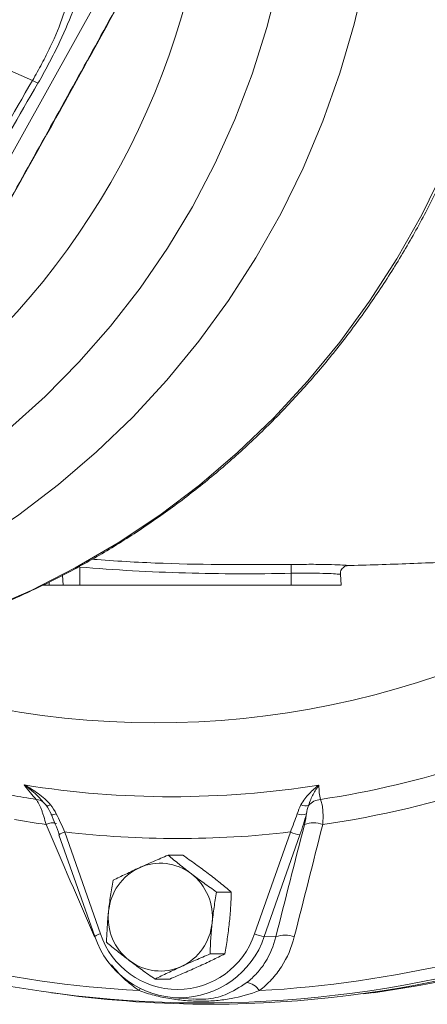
# Model space of a CAD drawing. Header units: millimetres. Extents: x -27 to 453, y 47 to 338.
# Tile 15 of 20: x 238 to 287, y 47 to 165. Entities that reach past the tile are written whole.
import ezdxf

# ---------------------------------------------------------------- set-up
doc = ezdxf.new("R2010")
doc.units = ezdxf.units.MM

msp = doc.modelspace()

# ---------------------------------------------------------------- linework, layer by layer
at = {"color": 7, "linetype": 'Continuous', "lineweight": 15}
for p, q in [((256.39, 184.5), (212.92, 106.56)), ((239.06, 157.79), (230.88, 161.36)), ((244.76, 99.17), (244.76, 97)), ((277.04, 99.36), (277, 99.36)), ((242.68, 98.2), (242.76, 97)), ((270.26, 98.42), (270.26, 97)), ((276.26, 97), (276.17, 98.3)), ((241.05, 97), (240.29, 97)), ((242.76, 97), (241.05, 97)), ((244.76, 97), (242.76, 97)), ((270.26, 97), (244.76, 97)), ((276.26, 97), (270.26, 97)), ((240.69, 70.48), (240.34, 70.86)), ((242.25, 66.92), (246.56, 54.67)), ((242.94, 67.26), (247.25, 55)), ((265.83, 55), (270.14, 67.25)), ((271.3, 66.91), (266.99, 54.66)), ((257.18, 64.47), (255.41, 64.47)), ((263.02, 60.03), (261.25, 60.03)), ((266.99, 54.66), (268.39, 54.63)), ((262.23, 52.57), (260.46, 52.57)), ((255.6, 49.54), (253.83, 49.54)), ((241.34, 47.89), (242.38, 47.75)), ((279.01, 47.75), (280.2, 47.91)), ((256.09, 47.29), (258.42, 47.13))]:
    msp.add_line(p, q, dxfattribs=at)
at = {"color": 8, "linetype": 'Continuous', "lineweight": 15}
for p, q in [((241.07, 97.37), (241.05, 97)), ((246.6, 54.65), (246.55, 54.63))]:
    msp.add_line(p, q, dxfattribs=at)
at = {"color": 8, "linetype": 'Continuous', "lineweight": 15, "flags": 128}
for points in [[(279.23, 170.55), (277.84, 164.56), (276.12, 158.66), (274.06, 152.88), (271.69, 147.24), (268.99, 141.74), (265.99, 136.43), (262.7, 131.3), (259.12, 126.38), (255.26, 121.68), (251.15, 117.23), (246.79, 113.04), (242.21, 109.12), (237.4, 105.48), (232.4, 102.14), (227.22, 99.11), (221.88, 96.4), (216.39, 94.02), (210.78, 91.98), (205.06, 90.28), (199.26, 88.93), (193.39, 87.93), (187.47, 87.29), (187.01, 87.26)], [(268.76, 169.84), (267.31, 164.15), (265.54, 158.56), (263.45, 153.09), (261.04, 147.76), (258.33, 142.58), (255.32, 137.59), (252.04, 132.79), (248.48, 128.2), (244.66, 123.84), (240.59, 119.73), (236.3, 115.87)], [(288.69, 147.1), (286, 141.62), (282.99, 136.31), (279.69, 131.19), (276.11, 126.28), (272.25, 121.59), (268.14, 117.15), (263.78, 112.96), (259.19, 109.05), (254.39, 105.42), (249.4, 102.09), (244.22, 99.07), (238.88, 96.37), (233.39, 93.99), (227.79, 91.95), (222.07, 90.26), (216.27, 88.91), (210.4, 87.92), (209.44, 87.8)], [(252.05, 48.39), (252.05, 48.39), (251.9, 48.16)]]:
    msp.add_lwpolyline(points, dxfattribs=at)
at = {"color": 7, "linetype": 'Continuous', "lineweight": 15, "flags": 128}
for points in [[(241.23, 70.53), (241.12, 70.49), (241.03, 70.45), (240.94, 70.42), (240.86, 70.41), (240.8, 70.41), (240.75, 70.42), (240.71, 70.44), (240.69, 70.48)], [(241.92, 69.44), (241.78, 69.4), (241.64, 69.36), (241.52, 69.34), (241.43, 69.34), (241.35, 69.34), (241.31, 69.36), (241.29, 69.4), (241.3, 69.44)], [(246.56, 54.67), (246.56, 54.67), (246.59, 54.66)]]:
    msp.add_lwpolyline(points, dxfattribs=at)
at = {"color": 7, "linetype": 'Continuous', "lineweight": 15}
for centre, radius, start, end in [((169.13, 191.19), 91.58, 304.2854, 352.8404), ((241.71, 162.56), 5.46, 240.9033, 248.6382), ((259.96, 185.61), 139.11, 270.3016, 324.0372), ((260.8, 186.05), 139.5, 277.9899, 323.9783), ((516.62, 103.18), 246.41, 180.8601, 181.1083), ((256.56, 184.44), 114.56, 278.6416, 287.9334), ((255.84, 183.99), 112.48, 260.9088, 279.0764), ((257.29, 184.26), 117.3, 278.213, 288.362), ((256.69, 184.13), 114.24, 259.8436, 261.3488), ((273.93, 69.03), 2.15, 94.2159, 138.094), ((271.94, 71.59), 1.19, 243.8446, 289.2097), ((271.52, 70.78), 1.45, 247.5266, 292.3134), ((257.42, 183.92), 116.96, 259.8933, 261.7783), ((272.94, 65.47), 2.91, 67.5984, 112.0543), ((256.55, 183.63), 117.16, 263.3267, 276.6585), ((272.35, 72.6), 5.79, 247.5867, 259.5996), ((259.66, 182.94), 136.28, 243.9002, 300.7082), ((254.68, 57.08), 6.48, 114.9973, 174.3892), ((254.47, 57.4), 6.1, 52.5727, 114.4924), ((254.15, 57.02), 6.6, 353.6849, 52.3701), ((259.27, 183.14), 135.19, 246.5202, 266.8754), ((259.08, 183.14), 135.19, 273.1098, 293.4652), ((254.78, 56.99), 6.6, 173.6849, 232.3701), ((254.26, 56.93), 6.48, 294.9973, 354.3892), ((256.79, 58.05), 10.75, 198.3834, 341.6018), ((256.54, 58.09), 9.79, 198.3834, 341.6019), ((268.04, 60.35), 5.79, 247.5867, 259.5996), ((269.5, 51.94), 2.91, 67.3346, 112.5156), ((254.47, 56.61), 6.1, 232.5727, 294.4924), ((264.63, 47.02), 2.11, 32.3575, 83.1508), ((260.7, 182.34), 135.83, 262.2493, 269.9989)]:
    msp.add_arc(centre, radius, start, end, dxfattribs=at)
at = {"color": 8, "linetype": 'Continuous', "lineweight": 15}
for centre, radius, start, end in [((253.91, 185.41), 105, 259.5205, 306.69), ((239.39, 69.64), 1.55, 43.6415, 86.0239), ((241.46, 66.74), 1.62, 72.322, 118.2878), ((243.3, 65.64), 1.66, 102.5781, 129.1028), ((247.61, 53.39), 1.66, 102.5781, 129.1028)]:
    msp.add_arc(centre, radius, start, end, dxfattribs=at)
at = {"color": 7, "linetype": 'Continuous', "lineweight": 15}
for points, knots in [([(215.54, 106.56), (219.24, 113.06), (222.92, 119.55), (230.25, 132.54), (237.53, 145.53), (244.74, 158.52), (251.9, 171.51), (255.46, 178.01), (259.01, 184.5)], [0, 0, 0, 0, 0.25, 0.25, 0.5, 0.75, 0.75, 1, 1, 1, 1]), ([(215.61, 106.57), (217.71, 110.28), (222.8, 119.22), (230.65, 133.15), (239.31, 148.63), (247.95, 164.22), (254.59, 176.28), (258.3, 183.09), (259.09, 184.55)], [0, 0, 0, 0, 0.142596, 0.344305, 0.535853, 0.737963, 0.94398, 1, 1, 1, 1]), ([(209.53, 87.8), (209.55, 87.81), (211.43, 87.99), (215.12, 88.65), (220.59, 89.8), (225.98, 91.29), (231.29, 93.08), (236.5, 95.17), (241.58, 97.55), (246.54, 100.21), (251.34, 103.15), (255.98, 106.36), (260.44, 109.82), (264.71, 113.54), (268.78, 117.49), (272.64, 121.66), (276.26, 126.04), (279.65, 130.63), (282.79, 135.4), (285.67, 140.34), (288.28, 145.44), (290.62, 150.67), (292.68, 156.04), (294.44, 161.51), (295.92, 167.07), (297.08, 172.71), (297.8, 177.03), (298.03, 179.47), (298.08, 180)], [0, 0, 0, 0, 0.000504, 0.041591, 0.082679, 0.123771, 0.164867, 0.205969, 0.247077, 0.288193, 0.329317, 0.370451, 0.411593, 0.452746, 0.493909, 0.535082, 0.576265, 0.617458, 0.65866, 0.699872, 0.741092, 0.782321, 0.823557, 0.8648, 0.906049, 0.947303, 0.988562, 1, 1, 1, 1]), ([(245.67, 172.79), (245.63, 172.35), (245.55, 171.87), (245.36, 170.86), (245.24, 170.33), (244.95, 169.21), (244.78, 168.63), (244.48, 167.71), (244.38, 167.4), (244.15, 166.76), (244.03, 166.44), (243.4, 164.78), (242.8, 163.39), (241.92, 161.56), (241.73, 161.19), (241.36, 160.45), (241.16, 160.08), (240.57, 158.97), (240.16, 158.22), (239.72, 157.48)], [0, 0, 0, 0, 0.125, 0.125, 0.25, 0.25, 0.375, 0.375, 0.4375, 0.4375, 0.5, 0.5, 0.75, 0.75, 0.8125, 0.8125, 0.875, 0.875, 1, 1, 1, 1]), ([(244.1, 171.79), (243.38, 171.63), (242.69, 171.44), (241.31, 170.99), (240.64, 170.72), (238.66, 169.79), (237.43, 169.03), (235.73, 167.69), (235.18, 167.21), (234.14, 166.18), (233.66, 165.63), (232.3, 163.93), (231.52, 162.7), (230.88, 161.36)], [0, 0, 0, 0, 0.125, 0.125, 0.25, 0.25, 0.5, 0.5, 0.625, 0.625, 0.75, 0.75, 1, 1, 1, 1]), ([(239.06, 157.79), (239.45, 158.47), (239.83, 159.14), (240.54, 160.49), (240.88, 161.16), (241.83, 163.16), (242.35, 164.43), (242.88, 165.94), (242.98, 166.24), (243.17, 166.82), (243.26, 167.11), (243.5, 167.95), (243.63, 168.48), (243.85, 169.51), (243.93, 170), (244.05, 170.93), (244.08, 171.37), (244.1, 171.79)], [0, 0, 0, 0, 0.125, 0.125, 0.25, 0.25, 0.5, 0.5, 0.5625, 0.5625, 0.625, 0.625, 0.75, 0.75, 0.875, 0.875, 1, 1, 1, 1]), ([(225.73, 133.89), (227.85, 137.87), (230.03, 141.86), (234.47, 149.83), (236.74, 153.82), (239.06, 157.79)], [0, 0, 0, 0, 0.5, 0.5, 1, 1, 1, 1]), ([(277, 99.36), (277.28, 99.37), (280.15, 99.42), (285.47, 99.63), (292.87, 99.92), (300.62, 100.3), (308.74, 100.74), (317.09, 101.24), (325.03, 101.72), (332.02, 102.14), (338.18, 102.49), (343.57, 102.78), (348.99, 103.06), (354.83, 103.34), (360.49, 103.58), (365.92, 103.8), (371, 103.98), (376.62, 104.15), (381.85, 104.29), (386.62, 104.39), (390.83, 104.46), (395.55, 104.52), (400.59, 104.57), (406.08, 104.59), (411.93, 104.59), (416.09, 104.58), (418.24, 104.58)], [0, 0, 0, 0, 0.005511, 0.05587, 0.105157, 0.154484, 0.216933, 0.280268, 0.34064, 0.397633, 0.440026, 0.4802, 0.518949, 0.561169, 0.609192, 0.642413, 0.67844, 0.717738, 0.761081, 0.787578, 0.816124, 0.84731, 0.883625, 0.917568, 0.957287, 1, 1, 1, 1]), ([(270.26, 98.42), (266.01, 98.34), (261.75, 98.34), (253.25, 98.59), (249, 98.82), (244.76, 99.17)], [0, 0, 0, 0, 0.5, 0.5, 1, 1, 1, 1]), ([(276.18, 98.29), (276.18, 98.39), (276.17, 98.6), (276.3, 98.89), (276.48, 99.1), (276.66, 99.23), (276.83, 99.31), (276.95, 99.34), (277.02, 99.35), (277.03, 99.35), (277.04, 99.35)], [0, 0, 0, 0, 0.1857645, 0.3937545, 0.5621215, 0.7044414, 0.8224231, 0.9101181, 0.9730221, 1, 1, 1, 1]), ([(241.23, 70.53), (241.01, 70.79), (240.78, 71.03), (240.29, 71.48), (240.02, 71.69), (239.22, 72.27), (238.65, 72.62), (238.07, 72.93)], [0, 0, 0, 0, 0.25, 0.25, 0.5, 0.5, 1, 1, 1, 1]), ([(271.41, 70.53), (271.56, 70.79), (271.72, 71.03), (272.05, 71.47), (272.23, 71.68), (272.79, 72.27), (273.18, 72.61), (273.58, 72.92)], [0, 0, 0, 0, 0.25, 0.25, 0.5, 0.5, 1, 1, 1, 1]), ([(272.33, 70.47), (272.49, 70.96), (272.68, 71.39), (273.11, 72.19), (273.34, 72.57), (273.58, 72.92)], [0, 0, 0, 0, 0.5, 0.5, 1, 1, 1, 1]), ([(240.69, 68.16), (240.6, 68.5), (240.52, 68.82), (240.38, 69.27), (240.33, 69.42), (240.23, 69.7), (240.18, 69.84), (240.02, 70.23), (239.92, 70.46), (239.71, 70.87), (239.61, 71.05), (239.5, 71.19)], [0, 0, 0, 0, 0.25, 0.25, 0.375, 0.375, 0.5, 0.5, 0.75, 0.75, 1, 1, 1, 1]), ([(273.77, 71.18), (273.84, 71.04), (273.9, 70.87), (273.99, 70.47), (274.03, 70.23), (274.07, 69.71), (274.08, 69.43), (274.08, 68.82), (274.07, 68.49), (274.05, 68.16)], [0, 0, 0, 0, 0.25, 0.25, 0.5, 0.5, 0.75, 0.75, 1, 1, 1, 1]), ([(241.92, 69.44), (242.1, 69.09), (242.28, 68.73), (242.62, 68), (242.78, 67.63), (242.94, 67.26)], [0, 0, 0, 0, 0.5, 0.5, 1, 1, 1, 1]), ([(270.14, 67.25), (270.3, 67.62), (270.44, 67.99), (270.72, 68.72), (270.85, 69.08), (270.97, 69.44)], [0, 0, 0, 0, 0.5, 0.5, 1, 1, 1, 1]), ([(271.85, 68.17), (271.91, 68.4), (271.96, 68.63), (272.03, 69.06), (272.06, 69.26), (272.07, 69.44)], [0, 0, 0, 0, 0.5, 0.5, 1, 1, 1, 1]), ([(255.41, 64.47), (254.82, 64.22), (254.23, 63.97), (253.08, 63.47), (252.5, 63.21), (251.94, 62.95)], [0, 0, 0, 0, 0.5, 0.5, 1, 1, 1, 1]), ([(258.18, 62.25), (257.69, 62.62), (257.2, 63), (256.28, 63.74), (255.83, 64.11), (255.41, 64.47)], [0, 0, 0, 0, 0.5, 0.5, 1, 1, 1, 1]), ([(260.25, 62.25), (259.76, 62.62), (259.24, 63), (258.21, 63.74), (257.7, 64.11), (257.18, 64.47)], [0, 0, 0, 0, 0.5, 0.5, 1, 1, 1, 1]), ([(251.94, 62.95), (251.66, 62.83), (251.38, 62.7), (250.83, 62.44), (250.56, 62.31), (249.78, 61.94), (249.27, 61.69), (248.77, 61.44)], [0, 0, 0, 0, 0.25, 0.25, 0.5, 0.5, 1, 1, 1, 1]), ([(261.25, 60.03), (260.73, 60.39), (260.21, 60.76), (259.18, 61.5), (258.67, 61.87), (258.18, 62.25)], [0, 0, 0, 0, 0.5, 0.5, 1, 1, 1, 1]), ([(263.02, 60.03), (262.59, 60.39), (262.14, 60.76), (261.22, 61.5), (260.75, 61.87), (260.25, 62.25)], [0, 0, 0, 0, 0.5, 0.5, 1, 1, 1, 1]), ([(248.77, 61.44), (248.66, 60.83), (248.56, 60.22), (248.37, 58.97), (248.29, 58.35), (248.23, 57.71)], [0, 0, 0, 0, 0.5, 0.5, 1, 1, 1, 1]), ([(260.71, 56.3), (260.74, 56.61), (260.78, 56.93), (260.86, 57.56), (260.9, 57.87), (261.04, 58.8), (261.14, 59.42), (261.25, 60.03)], [0, 0, 0, 0, 0.25, 0.25, 0.5, 0.5, 1, 1, 1, 1]), ([(263.02, 60.03), (263.01, 59.42), (262.98, 58.8), (262.9, 57.56), (262.85, 56.93), (262.78, 56.3)], [0, 0, 0, 0, 0.5, 0.5, 1, 1, 1, 1]), ([(248.23, 57.71), (248.19, 57.39), (248.16, 57.08), (248.11, 56.45), (248.09, 56.14), (248.03, 55.2), (248, 54.59), (247.98, 53.98)], [0, 0, 0, 0, 0.25, 0.25, 0.5, 0.5, 1, 1, 1, 1]), ([(260.46, 52.57), (260.48, 53.18), (260.51, 53.79), (260.59, 55.03), (260.64, 55.66), (260.71, 56.3)], [0, 0, 0, 0, 0.5, 0.5, 1, 1, 1, 1]), ([(262.78, 56.3), (262.75, 55.98), (262.71, 55.66), (262.63, 55.03), (262.59, 54.72), (262.45, 53.79), (262.34, 53.17), (262.23, 52.57)], [0, 0, 0, 0, 0.25, 0.25, 0.5, 0.5, 1, 1, 1, 1]), ([(264.88, 49.12), (265.33, 49.47), (265.73, 49.85), (266.29, 50.46), (266.47, 50.68), (266.81, 51.12), (266.97, 51.35), (267.7, 52.52), (268.13, 53.54), (268.39, 54.63)], [0, 0, 0, 0, 0.25, 0.25, 0.375, 0.375, 0.5, 0.5, 1, 1, 1, 1]), ([(270.62, 54.63), (270.29, 53.34), (269.78, 52.14), (268.89, 50.76), (268.7, 50.49), (268.3, 49.97), (268.09, 49.72), (267.42, 49), (266.94, 48.56), (266.41, 48.16)], [0, 0, 0, 0, 0.5, 0.5, 0.625, 0.625, 0.75, 0.75, 1, 1, 1, 1]), ([(250.76, 51.76), (250.26, 52.14), (249.77, 52.52), (248.85, 53.26), (248.41, 53.62), (247.98, 53.98)], [0, 0, 0, 0, 0.5, 0.5, 1, 1, 1, 1]), ([(257, 51.05), (257.28, 51.18), (257.56, 51.31), (258.14, 51.57), (258.43, 51.69), (259.29, 52.07), (259.88, 52.32), (260.46, 52.57)], [0, 0, 0, 0, 0.25, 0.25, 0.5, 0.5, 1, 1, 1, 1]), ([(262.23, 52.57), (261.74, 52.32), (261.23, 52.07), (260.18, 51.57), (259.63, 51.31), (259.07, 51.05)], [0, 0, 0, 0, 0.5, 0.5, 1, 1, 1, 1]), ([(253.83, 49.54), (253.31, 49.9), (252.78, 50.27), (251.75, 51.01), (251.25, 51.39), (250.76, 51.76)], [0, 0, 0, 0, 0.5, 0.5, 1, 1, 1, 1]), ([(253.83, 49.54), (254.33, 49.79), (254.83, 50.04), (255.89, 50.54), (256.43, 50.8), (257, 51.05)], [0, 0, 0, 0, 0.5, 0.5, 1, 1, 1, 1]), ([(259.07, 51.05), (258.79, 50.93), (258.5, 50.8), (257.93, 50.54), (257.64, 50.42), (256.77, 50.04), (256.19, 49.79), (255.6, 49.54)], [0, 0, 0, 0, 0.25, 0.25, 0.5, 0.5, 1, 1, 1, 1]), ([(258.43, 47.16), (258.87, 47.13), (259.39, 47.09), (260.73, 47.19), (262.51, 47.57), (264.03, 48.57), (264.88, 49.12)], [0, 0, 0, 0, 0.168289, 0.200627, 0.554182, 1, 1, 1, 1]), ([(266.41, 48.16), (265.28, 47.71), (264.15, 47.4), (262.41, 47.09), (261.83, 47.01), (260.63, 46.9), (260.02, 46.88), (258.78, 46.88), (258.15, 46.9), (256.88, 47.01), (256.24, 47.09), (254.98, 47.3), (254.35, 47.43), (253.11, 47.75), (252.5, 47.94), (251.9, 48.16)], [0, 0, 0, 0, 0.25, 0.25, 0.375, 0.375, 0.5, 0.5, 0.625, 0.625, 0.75, 0.75, 0.875, 0.875, 1, 1, 1, 1])]:
    msp.add_open_spline(points, degree=3, knots=knots, dxfattribs=at)
for points in [[(239.72, 157.48), (235.12, 149.57), (230.7, 141.66), (226.48, 133.73)], [(239.5, 71.19), (239.05, 71.67), (238.57, 72.25), (238.07, 72.93)], [(273.58, 72.92), (273.59, 72.24), (273.65, 71.66), (273.77, 71.18)], [(241.3, 69.44), (241.12, 69.81), (240.93, 70.16), (240.69, 70.48)], [(241.23, 70.53), (241.51, 70.2), (241.73, 69.83), (241.92, 69.44)], [(270.97, 69.44), (271.1, 69.83), (271.23, 70.19), (271.41, 70.53)], [(272.33, 70.47), (272.22, 70.15), (272.15, 69.81), (272.07, 69.44)], [(242.29, 66.91), (241.98, 67.78), (241.65, 68.62), (241.3, 69.44)], [(272.07, 69.44), (271.86, 68.61), (271.6, 67.77), (271.3, 66.91)], [(246.55, 54.63), (244.59, 59.14), (242.64, 63.65), (240.69, 68.16)], [(268.39, 54.63), (269.53, 59.14), (270.69, 63.65), (271.85, 68.17)], [(274.05, 68.16), (272.9, 63.64), (271.76, 59.13), (270.62, 54.63)]]:
    msp.add_open_spline(points, degree=3, dxfattribs=at)
at = {"color": 8, "linetype": 'Continuous', "lineweight": 15}
for points, knots in [([(246.26, 100.13), (246.45, 100.11), (249.31, 99.88), (257.29, 99.43), (265.1, 99.46), (270.24, 99.48)], [0, 0, 0, 0, 0.024057, 0.357504, 1, 1, 1, 1]), ([(270.24, 99.48), (270.48, 99.49), (271.5, 99.5), (273.25, 99.51), (275.19, 99.48), (276.53, 99.42), (277.19, 99.37), (277.07, 99.37), (277.04, 99.36)], [0, 0, 0, 0, 0.065159, 0.274401, 0.483406, 0.691183, 0.897751, 1, 1, 1, 1]), ([(276.1, 98.3), (276.12, 98.3), (276.19, 98.3), (275.64, 98.35), (274.5, 98.41), (272.84, 98.44), (271.34, 98.44), (270.47, 98.42), (270.26, 98.42)], [0, 0, 0, 0, 0.074086, 0.288157, 0.502622, 0.717719, 0.932941, 1, 1, 1, 1]), ([(240.34, 70.86), (240.16, 71.08), (239.48, 71.86), (238.67, 72.48), (238.07, 72.92), (238.07, 72.93)], [0, 0, 0, 0, 0.272786, 0.995697, 1, 1, 1, 1]), ([(251.9, 48.16), (251.28, 48.61), (250.05, 49.52), (249.06, 50.68), (248.57, 51.26)], [0, 0, 0, 0, 0.499012, 1, 1, 1, 1])]:
    msp.add_open_spline(points, degree=3, knots=knots, dxfattribs=at)

doc.saveas('drawing.dxf')
